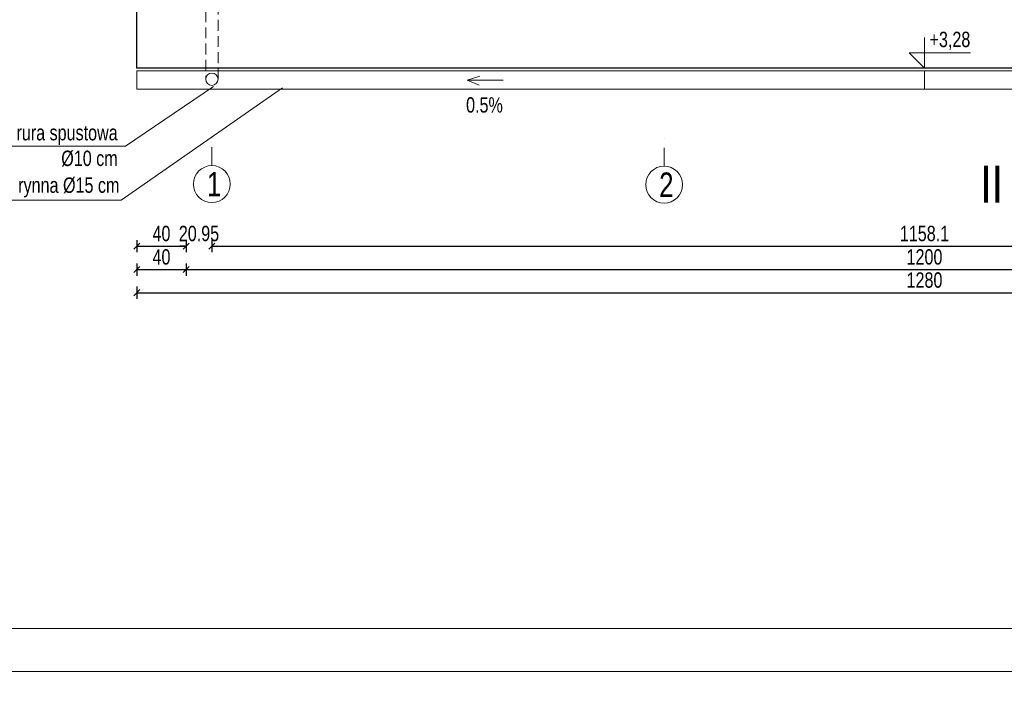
# Model space of a CAD drawing. Header units: inches. Extents: x 69729 to 77643, y -43505 to -36607.
# Tile 4 of 69: x 71486 to 72286, y -40560 to -40005. Entities that reach past the tile are written whole.
import ezdxf

# ---------------------------------------------------------------- set-up
doc = ezdxf.new("R2010")
doc.units = ezdxf.units.IN
doc.header["$MEASUREMENT"] = 0
doc.linetypes.add('DASHDOT', pattern=[1, 0.5, -0.25, 0, -0.25])
doc.linetypes.add('HIDDEN', pattern=[0.375, 0.25, -0.125])
doc.layers.get('0').update_dxf_attribs({"lineweight": 0})
doc.layers.get('Defpoints').update_dxf_attribs({"lineweight": 0})
for name, color, linetype, lineweight in [('A--tabelka rysunku', 7, 'Continuous', 0), ('p--dach', 2, 'Continuous', 30), ('p--dach-rura spustowa', 2, 'Continuous', 0), ('p--dach-rynna', 42, 'Continuous', 0), ('p--koty wysok.', 141, 'Continuous', 0), ('p--linia przekroju I-AB', 116, 'Continuous', 40), ('p--opisy dodatkowe', 33, 'Continuous', 0), ('p--osie konstr.-NR', 1, 'DASHDOT', 15), ('p--spadki terenu', 141, 'Continuous', 0), ('p--wymiary-1-50', 5, 'Continuous', 0)]:
    doc.layers.add(name, color=color, linetype=linetype, lineweight=lineweight)
doc.styles.add('1-50', font='arial.ttf', dxfattribs={"width": 0.75, "height": 12.5})
doc.styles.get("Standard").update_dxf_attribs({"font": 'arial.ttf', "width": 0.75})
doc.dimstyles.new('1-50', dxfattribs={"dimtxt": 12.5, "dimasz": 5, "dimexe": 5, "dimexo": 5, "dimgap": 0.09, "dimtad": 0, "dimdsep": 46, "dimtxsty": '1-50', "dimblk": 'OBLIQUE', "dimcen": 0.09, "dimadec": 0, "dimazin": 0, "dimtfac": 1, "dimtdec": 4, "dimtix": 1, "dimtofl": 0, "dimtmove": 2, "dimatfit": 3, "dimldrblk": 'OBLIQUE', "dimfxl": 5, "dimfxlon": 1, "dimtvp": 0.8, "dimtolj": 1, "dimtzin": 0, "dimarcsym": 0})

# ---------------------------------------------------------------- blocks, each defined once
blk = doc.blocks.new('strzałka')
for q in [(-19.45, 4.13), (0, 0), (-18.87, -3.25)]:
    blk.add_line((-29.28, 0), q)
blk = doc.blocks.new('kota wykoń')
for p, q in [((0, 25), (0, 0)), ((0, 0), (-12.5, 12.5)), ((-12.5, 12.5), (37.5, 12.5))]:
    blk.add_line(p, q)
at = {"lineweight": 0}
blk.add_line((-2.5, 0), (2.5, 0), dxfattribs=at)
blk = doc.blocks.new('_OBLIQUE')
at = {"color": 0, "linetype": 'ByBlock', "lineweight": -2}
for p, q in [((-0.5, -0.5), (0.5, 0.5)), ((0, 0), (0, 0))]:
    blk.add_line(p, q, dxfattribs=at)
blk = doc.blocks.new('*D207')
at = {"layer": 'Defpoints', "color": 0}
for p in [(71620.87, -40031.83), (72820.87, -40031.83), (72820.87, -40208.15)]:
    blk.add_point(p, dxfattribs=at)
at = {"layer": 'p--wymiary-1-50', "color": 0, "linetype": 'Continuous', "lineweight": -2}
for p, q in [((71620.87, -40203.15), (71620.87, -40213.15)), ((71620.87, -40208.15), (72820.87, -40208.15)), ((72820.87, -40203.15), (72820.87, -40213.15))]:
    blk.add_line(p, q, dxfattribs=at)
at = {"layer": 'p--wymiary-1-50', "color": 0, "lineweight": -2, "xscale": 5, "yscale": 5, "zscale": 5, "rotation": 180}
blk.add_blockref('_OBLIQUE', (71620.87, -40208.15), dxfattribs=at)
at = {"layer": 'p--wymiary-1-50', "color": 0, "lineweight": -2, "xscale": 5, "yscale": 5, "zscale": 5}
blk.add_blockref('_OBLIQUE', (72820.87, -40208.15), dxfattribs=at)
at = {"layer": 'p--wymiary-1-50', "color": 0, "linetype": 'Continuous', "ltscale": 12, "insert": (72220.87, -40197.94), "char_height": 12.5, "attachment_point": 5, "style": '1-50'}
blk.add_mtext('\\A1;1200', dxfattribs=at)
blk = doc.blocks.new('*D213')
at = {"layer": 'Defpoints', "color": 0}
for p in [(71641.82, -40174.07), (72799.92, -40174.07), (72799.92, -40189.13)]:
    blk.add_point(p, dxfattribs=at)
at = {"layer": 'p--wymiary-1-50', "color": 0, "linetype": 'Continuous', "lineweight": -2}
for p, q in [((71641.82, -40184.13), (71641.82, -40194.13)), ((72799.92, -40184.13), (72799.92, -40194.13)), ((71641.82, -40189.13), (72799.92, -40189.13))]:
    blk.add_line(p, q, dxfattribs=at)
at = {"layer": 'p--wymiary-1-50', "color": 0, "lineweight": -2, "xscale": 5, "yscale": 5, "zscale": 5, "rotation": 180}
blk.add_blockref('_OBLIQUE', (71641.82, -40189.13), dxfattribs=at)
at = {"layer": 'p--wymiary-1-50', "color": 0, "lineweight": -2, "xscale": 5, "yscale": 5, "zscale": 5}
blk.add_blockref('_OBLIQUE', (72799.92, -40189.13), dxfattribs=at)
at = {"layer": 'p--wymiary-1-50', "color": 0, "linetype": 'Continuous', "ltscale": 12, "insert": (72220.87, -40178.92), "char_height": 12.5, "attachment_point": 5, "style": '1-50'}
blk.add_mtext('\\A1;1158.1', dxfattribs=at)
blk = doc.blocks.new('*D222')
at = {"layer": 'Defpoints', "color": 0}
for p in [(71620.87, -40174.07), (71641.82, -40174.07), (71641.82, -40189.13)]:
    blk.add_point(p, dxfattribs=at)
at = {"layer": 'p--wymiary-1-50', "color": 0, "linetype": 'Continuous', "lineweight": -2}
for p, q in [((71620.87, -40184.13), (71620.87, -40194.13)), ((71641.82, -40184.13), (71641.82, -40194.13)), ((71620.87, -40189.13), (71615.87, -40189.13)), ((71641.82, -40189.13), (71646.82, -40189.13))]:
    blk.add_line(p, q, dxfattribs=at)
at = {"layer": 'p--wymiary-1-50', "color": 0, "lineweight": -2, "xscale": 5, "yscale": 5, "zscale": 5}
blk.add_blockref('_OBLIQUE', (71620.87, -40189.13), dxfattribs=at)
at = {"layer": 'p--wymiary-1-50', "color": 0, "lineweight": -2, "xscale": 5, "yscale": 5, "zscale": 5, "rotation": 180}
blk.add_blockref('_OBLIQUE', (71641.82, -40189.13), dxfattribs=at)
at = {"layer": 'p--wymiary-1-50', "color": 0, "linetype": 'Continuous', "ltscale": 12, "insert": (71631.35, -40178.92), "char_height": 12.5, "attachment_point": 5, "style": '1-50'}
blk.add_mtext('\\A1;20.95', dxfattribs=at)
blk = doc.blocks.new('*D223')
at = {"layer": 'Defpoints', "color": 0}
for p in [(71580.87, -39959.38), (71620.87, -39959.38), (71620.87, -40208.15)]:
    blk.add_point(p, dxfattribs=at)
at = {"layer": 'p--wymiary-1-50', "color": 0, "linetype": 'Continuous', "lineweight": -2}
for p, q in [((71580.87, -40203.15), (71580.87, -40213.15)), ((71580.87, -40208.15), (71620.87, -40208.15)), ((71620.87, -40203.15), (71620.87, -40213.15))]:
    blk.add_line(p, q, dxfattribs=at)
at = {"layer": 'p--wymiary-1-50', "color": 0, "lineweight": -2, "xscale": 5, "yscale": 5, "zscale": 5, "rotation": 180}
blk.add_blockref('_OBLIQUE', (71580.87, -40208.15), dxfattribs=at)
at = {"layer": 'p--wymiary-1-50', "color": 0, "lineweight": -2, "xscale": 5, "yscale": 5, "zscale": 5}
blk.add_blockref('_OBLIQUE', (71620.87, -40208.15), dxfattribs=at)
at = {"layer": 'p--wymiary-1-50', "color": 0, "linetype": 'Continuous', "ltscale": 12, "insert": (71600.87, -40197.94), "char_height": 12.5, "attachment_point": 5, "style": '1-50'}
blk.add_mtext('\\A1;40', dxfattribs=at)
blk = doc.blocks.new('*D224')
at = {"layer": 'Defpoints', "color": 0}
for p in [(71580.87, -39940.36), (71620.87, -39940.36), (71620.87, -40189.13)]:
    blk.add_point(p, dxfattribs=at)
at = {"layer": 'p--wymiary-1-50', "color": 0, "linetype": 'Continuous', "lineweight": -2}
for p, q in [((71580.87, -40184.13), (71580.87, -40194.13)), ((71620.87, -40184.13), (71620.87, -40194.13)), ((71580.87, -40189.13), (71620.87, -40189.13))]:
    blk.add_line(p, q, dxfattribs=at)
at = {"layer": 'p--wymiary-1-50', "color": 0, "lineweight": -2, "xscale": 5, "yscale": 5, "zscale": 5, "rotation": 180}
blk.add_blockref('_OBLIQUE', (71580.87, -40189.13), dxfattribs=at)
at = {"layer": 'p--wymiary-1-50', "color": 0, "lineweight": -2, "xscale": 5, "yscale": 5, "zscale": 5}
blk.add_blockref('_OBLIQUE', (71620.87, -40189.13), dxfattribs=at)
at = {"layer": 'p--wymiary-1-50', "color": 0, "linetype": 'Continuous', "ltscale": 12, "insert": (71600.87, -40178.92), "char_height": 12.5, "attachment_point": 5, "style": '1-50'}
blk.add_mtext('\\A1;40', dxfattribs=at)
blk = doc.blocks.new('*D227')
at = {"layer": 'Defpoints', "color": 0}
for p in [(71580.87, -40203.15), (72860.87, -40203.15), (72860.87, -40226.93)]:
    blk.add_point(p, dxfattribs=at)
at = {"layer": 'p--wymiary-1-50', "color": 0, "linetype": 'Continuous', "lineweight": -2}
for p, q in [((71580.87, -40221.93), (71580.87, -40231.93)), ((72860.87, -40221.93), (72860.87, -40231.93)), ((71580.87, -40226.93), (72860.87, -40226.93))]:
    blk.add_line(p, q, dxfattribs=at)
at = {"layer": 'p--wymiary-1-50', "color": 0, "lineweight": -2, "xscale": 5, "yscale": 5, "zscale": 5, "rotation": 180}
blk.add_blockref('_OBLIQUE', (71580.87, -40226.93), dxfattribs=at)
at = {"layer": 'p--wymiary-1-50', "color": 0, "lineweight": -2, "xscale": 5, "yscale": 5, "zscale": 5}
blk.add_blockref('_OBLIQUE', (72860.87, -40226.93), dxfattribs=at)
at = {"layer": 'p--wymiary-1-50', "color": 0, "linetype": 'Continuous', "ltscale": 12, "insert": (72220.87, -40216.72), "char_height": 12.5, "attachment_point": 5, "style": '1-50'}
blk.add_mtext('\\A1;1280', dxfattribs=at)

msp = doc.modelspace()

# ---------------------------------------------------------------- linework, layer by layer
at = {"layer": 'A--tabelka rysunku', "linetype": 'Continuous'}
for points in [[(71342.65, -40534.605), (73442.65, -40534.605), (73442.65, -39049.605), (71342.65, -39049.605)], [(71342.65, -40534.605), (73442.65, -40534.605), (73442.65, -39049.605), (71342.65, -39049.605)], [(71467.65, -40499.605), (73407.65, -40499.605), (73407.65, -39084.605), (71467.65, -39084.605)], [(69728.804, -43504.605), (73928.804, -43504.605), (73928.804, -40534.605), (69728.804, -40534.605)]]:
    msp.add_lwpolyline(points, close=True, dxfattribs=at)
at = {"layer": 'p--dach', "linetype": 'Continuous', "ltscale": 35}
msp.add_lwpolyline([(71580.871, -39200.301), (72860.871, -39200.301), (72860.871, -40044.701), (71580.871, -40044.701)], close=True, dxfattribs=at)
at = {"layer": 'p--dach-rura spustowa', "linetype": 'HIDDEN', "lineweight": 5, "ltscale": 35}
for p, q in [((71636.821, -39972.164), (71636.821, -40053.529)), ((71646.821, -40053.529), (71646.821, -39972.164))]:
    msp.add_line(p, q, dxfattribs=at)
at = {"layer": 'p--dach-rura spustowa', "linetype": 'Continuous', "lineweight": 0, "ltscale": 75}
msp.add_circle((71641.821, -40053.529), 5, dxfattribs=at)
at = {"layer": 'p--dach-rynna', "linetype": 'Continuous'}
msp.add_line((72220.871, -40061.701), (72220.871, -40046.701), dxfattribs=at)
msp.add_lwpolyline([(71580.871, -40046.701), (72860.871, -40046.701), (72860.871, -40061.701), (71580.871, -40061.701)], close=True, dxfattribs=at)
at = {"layer": 'p--opisy dodatkowe', "lineweight": 5}
for points in [[(71475.096, -40108.014), (71571.551, -40108.014), (71643.071, -40059.529)], [(71477.264, -40151.7), (71568.143, -40151.7), (71699.154, -40060.634)]]:
    msp.add_lwpolyline(points, dxfattribs=at)
at = {"layer": 'p--osie konstr.-NR', "linetype": 'DASHDOT', "ltscale": 30}
for p, q in [((71641.821, -40123.667), (71641.821, -40098.667)), ((72009.321, -40124.191), (72009.321, -40099.191))]:
    msp.add_line(p, q, dxfattribs=at)
at = {"layer": 'p--osie konstr.-NR', "linetype": 'Continuous', "ltscale": 35}
for centre in [(71641.821, -40138.667), (72009.321, -40139.191)]:
    msp.add_circle(centre, 15, dxfattribs=at)

# ---------------------------------------------------------------- block references
at = {"layer": 'p--koty wysok.'}
msp.add_blockref('kota wykoń', (72220.871, -40044.701), dxfattribs=at)
at = {"layer": 'p--spadki terenu', "xscale": -1, "rotation": 180}
msp.add_blockref('strzałka', (71878.494, -40054.247), dxfattribs=at)

# ---------------------------------------------------------------- texts
at = {"layer": 'p--koty wysok.', "insert": (72224.968, -40014.959), "char_height": 12.5, "width": 155.56197, "attachment_point": 1, "style": '1-50'}
msp.add_mtext('+3,28', dxfattribs=at)
at = {"layer": 'p--linia przekroju I-AB', "insert": (72284.744, -40123.789), "char_height": 30, "width": 72.0009, "attachment_point": 3}
msp.add_mtext('{\\W0.8;II}', dxfattribs=at)
at = {"layer": 'p--opisy dodatkowe', "char_height": 12.5, "width": 177.1707, "style": '1-50'}
for s, insert, attachment_point in [('rura spustowa\\P%%c10 cm', (71565.279, -40090.702), 3), ('rynna Ø15 cm', (71566.699, -40149.591), 9)]:
    msp.add_mtext(s, dxfattribs=dict(at, insert=insert, attachment_point=attachment_point))
at = {"layer": 'p--osie konstr.-NR', "linetype": 'Continuous', "ltscale": 35, "char_height": 20, "width": 63.5564, "attachment_point": 1}
for s, insert in [('1', (71637.781, -40128.775)), ('2', (72005.281, -40129.299))]:
    msp.add_mtext(s, dxfattribs=dict(at, insert=insert))
at = {"layer": 'p--spadki terenu', "insert": (71848.387, -40068.162), "char_height": 12.5, "width": 32.44547, "attachment_point": 1, "style": '1-50'}
msp.add_mtext('0.5%', dxfattribs=at)

# ---------------------------------------------------------------- dimensions: what is measured, and where the dimension line sits
at = {"layer": 'p--wymiary-1-50', "linetype": 'Continuous'}
for base, p1, p2, picture, middle in [((71620.871, -40189.13), (71580.871, -39940.361), (71620.871, -39940.361), '*D224', (71600.871, -40178.92)), ((71620.871, -40208.149), (71580.871, -39959.381), (71620.871, -39959.381), '*D223', (71600.871, -40197.939)), ((72820.871, -40208.149), (71620.871, -40031.828), (72820.871, -40031.828), '*D207', (72220.871, -40197.939))]:
    dim = msp.add_linear_dim(base=base, p1=p1, p2=p2, dimstyle='1-50', override={"dimtxt": 12.5}, dxfattribs=at)
    dim.commit()
    dim.dimension.update_dxf_attribs({"geometry": picture, "text_midpoint": middle})
for base, p1, p2, picture, middle in [((71641.821, -40189.13), (71620.871, -40174.067), (71641.821, -40174.067), '*D222', (71631.346, -40178.92)), ((72799.921, -40189.13), (71641.821, -40174.067), (72799.921, -40174.067), '*D213', (72220.871, -40178.92)), ((72860.871, -40226.927), (71580.871, -40203.149), (72860.871, -40203.149), '*D227', (72220.871, -40216.717))]:
    dim = msp.add_linear_dim(base=base, p1=p1, p2=p2, dimstyle='1-50', dxfattribs=at)
    dim.commit()
    dim.dimension.update_dxf_attribs({"geometry": picture, "text_midpoint": middle})

doc.saveas('drawing.dxf')
